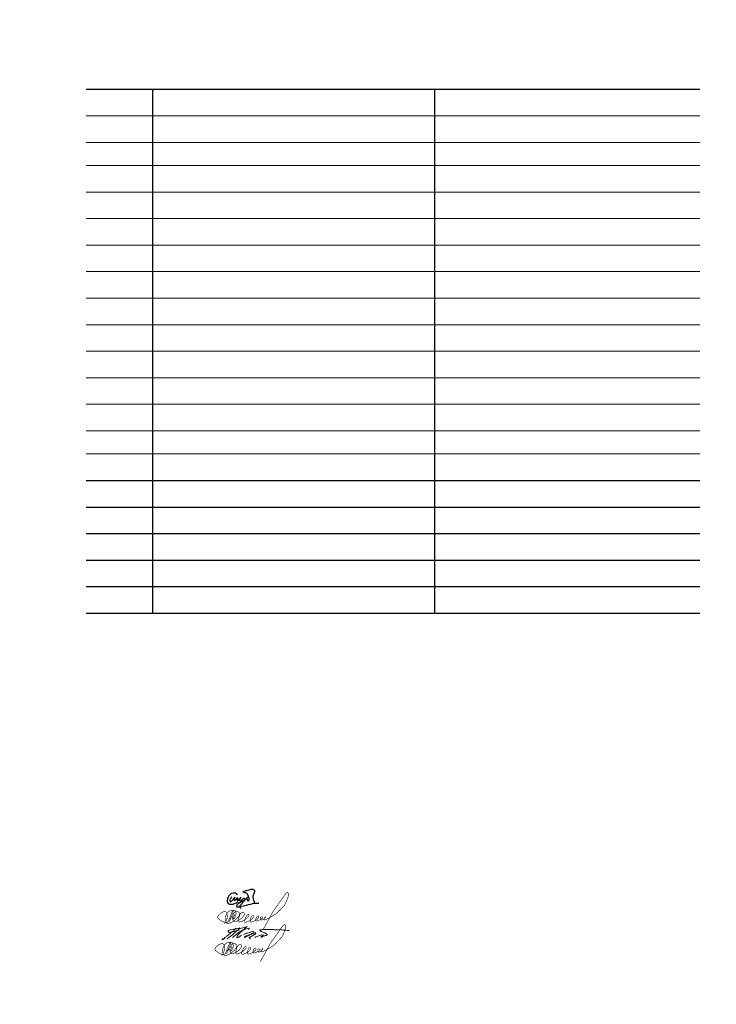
# Model space of a CAD drawing. Header units: millimetres. Extents: x 0 to 210, y 0 to 297.
import ezdxf

# ---------------------------------------------------------------- set-up
doc = ezdxf.new("R2010")
doc.units = ezdxf.units.MM
for name, pattern in [('K5LT32770', [0]), ('K5LT32771', [0]), ('K5LT32772', [0]), ('K5LT_THIN', [0])]:
    doc.linetypes.add(name, pattern=pattern)

# ---------------------------------------------------------------- blocks, each defined once
blk = doc.blocks.new('U8')
at = {"color": 7, "linetype": 'K5LT32770', "lineweight": 30}
for points, knots in [([(65.64802958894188, 32.93018809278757), (65.57389807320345, 33.08664052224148), (65.47774436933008, 33.21484546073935), (65.35956847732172, 33.31480290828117), (65.20066693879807, 33.44920758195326), (64.96830061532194, 33.52954430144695), (64.76341551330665, 33.56480253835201), (64.48327913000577, 33.61301060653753), (64.14840455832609, 33.55010055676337), (63.88841680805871, 33.43980272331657), (63.56780752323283, 33.30378666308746), (63.28510540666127, 33.00341556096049), (63.07111032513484, 32.7186499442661), (62.86763211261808, 32.44787924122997), (62.69330624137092, 32.11644261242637), (62.61918791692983, 31.78595901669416), (62.56410815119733, 31.54036578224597), (62.52996644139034, 31.26083070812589), (62.58072643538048, 31.01672938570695), (62.62609304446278, 30.79856448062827), (62.71279613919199, 30.52847333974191), (62.86918754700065, 30.39173031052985), (63.03875577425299, 30.2434659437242), (63.34839377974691, 30.22278592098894), (63.59034032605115, 30.19942290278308), (63.99933687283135, 30.15992908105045), (64.43515831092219, 30.29819433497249), (64.83072310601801, 30.43019179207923), (65.18131956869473, 30.5471836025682), (65.51785753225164, 30.70743977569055), (65.84033699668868, 30.91096031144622)], [0, 0, 0, 0, 1, 1, 1, 2, 2, 2, 3, 3, 3, 4, 4, 4, 5, 5, 5, 6, 6, 6, 7, 7, 7, 8, 8, 8, 9, 9, 9, 10, 10, 10, 10]), ([(63.90764754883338, 32.43980420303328), (63.82708218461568, 32.25896263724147), (63.73413360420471, 32.08588597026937), (63.6288018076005, 31.92057420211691), (63.54389885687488, 31.78732424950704), (63.39061274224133, 31.68197958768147), (63.34995606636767, 31.53595938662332), (63.32196530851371, 31.43542937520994), (63.29733624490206, 31.30046702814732), (63.34034069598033, 31.20903679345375), (63.36985584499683, 31.14628568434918), (63.43439410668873, 31.0738873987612), (63.49418662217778, 31.04557549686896), (63.59063317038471, 30.99990782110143), (63.74450772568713, 31.06518509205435), (63.84995532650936, 31.11288308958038), (64.00243464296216, 31.18185533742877), (64.10272356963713, 31.35382595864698), (64.22495477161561, 31.47826716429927), (64.49842871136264, 31.75668565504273), (65.08838588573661, 32.47783931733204), (65.00379977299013, 32.35326586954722), (64.9661659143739, 32.29784093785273), (64.7538908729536, 32.0957215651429), (64.6864925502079, 31.93980494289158), (64.63672406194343, 31.82467248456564), (64.55655841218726, 31.67019873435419), (64.59995421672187, 31.56480549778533), (64.62679818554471, 31.49961088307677), (64.69966051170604, 31.41642894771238), (64.76341551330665, 31.39172883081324), (64.85149544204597, 31.35760469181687), (64.98468827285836, 31.4346769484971), (65.08072273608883, 31.47826716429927), (65.35652500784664, 31.60345431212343), (65.62594352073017, 32.31813446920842), (65.66726032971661, 32.21865068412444), (65.69242929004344, 32.15804814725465), (65.57555433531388, 31.84195393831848), (65.57110662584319, 31.65134383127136), (65.56857521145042, 31.54285806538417), (65.53265342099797, 31.37009790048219), (65.59033736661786, 31.32442123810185), (65.64686600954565, 31.27965939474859), (65.81763051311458, 31.3242181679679), (65.90764458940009, 31.37249809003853), (65.97822970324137, 31.41035709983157), (66.03098917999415, 31.48644229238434), (66.09033662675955, 31.54557475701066), (66.33045072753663, 31.78481906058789), (66.74284061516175, 32.38282576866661), (66.7345664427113, 32.33403512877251), (66.72821365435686, 32.29657439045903), (66.3734614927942, 31.91876553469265), (66.3211055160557, 31.67057457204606), (66.29788685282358, 31.56050762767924), (66.24795328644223, 31.40963981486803), (66.30187477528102, 31.32442123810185), (66.33961981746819, 31.26476823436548), (66.4352179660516, 31.20482256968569), (66.50379755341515, 31.18980605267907), (66.62784105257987, 31.16264489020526), (66.76838475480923, 31.31923152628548), (66.88841236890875, 31.40134420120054), (67.04300258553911, 31.50710166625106), (67.16649518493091, 31.65605500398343), (67.31148866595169, 31.7763436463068), (67.39044022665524, 31.84184297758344), (67.46213003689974, 31.92059518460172), (67.55187292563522, 31.96865105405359), (67.5945684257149, 31.99151380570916), (67.65182910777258, 32.02953137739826), (67.68648811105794, 32.02634327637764), (67.75341183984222, 32.02018731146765), (67.76648870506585, 31.84565919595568), (67.77302644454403, 31.75711290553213), (67.78616224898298, 31.57920328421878), (67.62976796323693, 31.40524716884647), (67.54225755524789, 31.23788290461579), (67.41902300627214, 31.00219597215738), (67.26224628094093, 30.78315339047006), (67.10956588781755, 30.564806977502), (66.89264773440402, 30.25459490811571), (66.68506797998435, 29.92423762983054), (66.40764384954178, 29.67057753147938), (66.24338841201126, 29.52039214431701), (66.0799878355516, 29.30190097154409), (65.86918310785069, 29.26673197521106), (65.77878804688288, 29.2516511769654), (65.64732792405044, 29.22794475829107), (65.58072199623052, 29.27634734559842), (65.52414926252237, 29.31745880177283), (65.49297753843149, 29.42096013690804), (65.47495292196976, 29.49750086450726), (65.44575184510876, 29.62150193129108), (65.48415450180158, 29.76920458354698), (65.5230297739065, 29.89173105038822), (65.58780214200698, 30.09587957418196), (65.75059283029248, 30.28022507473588), (65.90764458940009, 30.43019179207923), (66.0456321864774, 30.56195438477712), (66.22297557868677, 30.65679268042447), (66.38841310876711, 30.75711438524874), (66.58912007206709, 30.87882355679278), (66.80378931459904, 30.97758454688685), (67.01341218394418, 31.08403697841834), (67.1220400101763, 31.13920126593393), (67.2284554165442, 31.2000861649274), (67.3403347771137, 31.24749827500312), (67.49204394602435, 31.31178941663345), (67.67558434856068, 31.31494500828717), (67.81148792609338, 31.40134420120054), (67.9214985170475, 31.47128221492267), (68.00349121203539, 31.58755952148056), (68.09994903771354, 31.68018994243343), (68.33216050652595, 31.90318736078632), (68.50947940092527, 32.21521963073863), (68.80187107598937, 32.34365049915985), (68.84241448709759, 32.36145889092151), (68.91697071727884, 32.39327661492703), (68.9268708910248, 32.39172735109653), (68.9410867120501, 32.38950273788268), (68.82279983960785, 32.31665578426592), (68.77302496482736, 32.27634290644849), (68.71660124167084, 32.23064509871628), (68.650818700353, 32.18847365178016), (68.60956366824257, 32.13211235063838), (68.54157475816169, 32.03922808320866), (68.51629493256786, 31.90190337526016), (68.5134099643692, 31.78595901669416), (68.51039464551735, 31.6647759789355), (68.54290271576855, 31.52916170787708), (68.59994829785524, 31.42057494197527), (68.63646798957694, 31.35105938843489), (68.68277674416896, 31.25811340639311), (68.74417885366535, 31.22826753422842), (68.82414316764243, 31.1893990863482), (68.98008911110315, 31.22946542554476), (69.05187070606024, 31.28595975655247), (69.13006957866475, 31.34750468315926), (69.157759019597, 31.49473295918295), (69.17687052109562, 31.60326697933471), (69.2056766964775, 31.76685695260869), (69.14301682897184, 31.94516619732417), (69.10956292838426, 32.11288160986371), (69.07981409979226, 32.26202227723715), (69.04686304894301, 32.41322133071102), (68.99417848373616, 32.55518864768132), (68.92924539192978, 32.73016165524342), (68.83089694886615, 32.89430621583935), (68.73456348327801, 33.05518790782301), (68.6574988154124, 33.18388974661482), (68.60195212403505, 33.34510778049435), (68.48456385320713, 33.43018735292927), (68.41844488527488, 33.47810843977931), (68.33197027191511, 33.50387457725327), (68.25379496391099, 33.53595642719), (68.1227014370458, 33.58975503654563), (67.985481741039, 33.62866451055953), (67.84994940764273, 33.67057161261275), (67.71622703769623, 33.7119190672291), (67.5776204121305, 33.73843050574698), (67.44610385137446, 33.78595605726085), (67.38124783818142, 33.80939278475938), (67.26139213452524, 33.83290107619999), (67.25379644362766, 33.86287902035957), (67.24478561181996, 33.89844210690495), (67.39309048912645, 33.94970140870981), (67.46533459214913, 33.98787883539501), (67.6149589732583, 34.0669479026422), (67.77821672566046, 34.11949743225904), (67.93648774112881, 34.18018624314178), (68.43404557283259, 34.37097413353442), (68.94278588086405, 34.55253216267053), (69.46533163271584, 34.65133939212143), (69.6936322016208, 34.69450833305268), (69.9358690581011, 34.79072621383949), (70.15763830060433, 34.74749309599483), (70.28227561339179, 34.7231954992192), (70.42064026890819, 34.67818867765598), (70.52302237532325, 34.60326254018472), (70.62088814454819, 34.53164158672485), (70.72855049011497, 34.42593867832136), (70.76340663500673, 34.31480142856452), (70.79558886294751, 34.21218984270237), (70.75760623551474, 34.08300773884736), (70.744175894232, 33.96864809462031), (70.71851726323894, 33.75016430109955), (70.67680774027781, 33.52518036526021), (70.59032996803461, 33.32441827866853), (70.53240387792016, 33.18994022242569), (70.4103895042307, 33.07882449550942), (70.3691764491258, 32.93980346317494), (70.33948522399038, 32.83964819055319), (70.34122831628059, 32.72848740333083), (70.3307149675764, 32.62249624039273), (70.31739772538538, 32.48823740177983), (70.29591246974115, 32.35240589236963), (70.30186885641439, 32.21865068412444), (70.30891626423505, 32.06039576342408), (70.34502307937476, 31.90056699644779), (70.38840718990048, 31.74749753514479), (70.4236728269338, 31.62307197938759), (70.47776925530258, 31.50376638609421), (70.52302237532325, 31.3821134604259), (70.56121223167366, 31.27944854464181), (70.60490855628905, 31.17859716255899), (70.6384068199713, 31.074421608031), (70.66789345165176, 30.98272174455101), (70.70274433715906, 30.89029219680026), (70.71532978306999, 30.79557586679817), (70.727462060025, 30.70427002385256), (70.727462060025, 30.6113214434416), (70.71532978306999, 30.51673012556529)], [0, 0, 0, 0, 1, 1, 1, 2, 2, 2, 3, 3, 3, 4, 4, 4, 5, 5, 5, 6, 6, 6, 7, 7, 7, 8, 8, 8, 9, 9, 9, 10, 10, 10, 11, 11, 11, 12, 12, 12, 13, 13, 13, 14, 14, 14, 15, 15, 15, 16, 16, 16, 17, 17, 17, 18, 18, 18, 19, 19, 19, 20, 20, 20, 21, 21, 21, 22, 22, 22, 23, 23, 23, 24, 24, 24, 25, 25, 25, 26, 26, 26, 27, 27, 27, 28, 28, 28, 29, 29, 29, 30, 30, 30, 31, 31, 31, 32, 32, 32, 33, 33, 33, 34, 34, 34, 35, 35, 35, 36, 36, 36, 37, 37, 37, 38, 38, 38, 39, 39, 39, 40, 40, 40, 41, 41, 41, 42, 42, 42, 43, 43, 43, 44, 44, 44, 45, 45, 45, 46, 46, 46, 47, 47, 47, 48, 48, 48, 49, 49, 49, 50, 50, 50, 51, 51, 51, 52, 52, 52, 53, 53, 53, 54, 54, 54, 55, 55, 55, 56, 56, 56, 57, 57, 57, 58, 58, 58, 59, 59, 59, 60, 60, 60, 61, 61, 61, 62, 62, 62, 63, 63, 63, 64, 64, 64, 65, 65, 65, 66, 66, 66, 67, 67, 67, 68, 68, 68, 69, 69, 69, 70, 70, 70, 71, 71, 71, 71]), ([(66.81148940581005, 28.85327104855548), (66.57155407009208, 29.02453704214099), (66.42732351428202, 29.17197272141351), (66.37879773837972, 29.29557808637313), (66.2545476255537, 29.61206927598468), (67.38218914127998, 29.6264211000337), (67.88841088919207, 29.77634660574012), (68.58147206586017, 29.98160753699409), (69.27595915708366, 30.19543275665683), (69.98456163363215, 30.3340380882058), (70.4199317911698, 30.41919814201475), (70.86007067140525, 30.53038100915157), (71.30186737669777, 30.53596086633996), (71.5478266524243, 30.53906731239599), (71.79462115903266, 30.52304169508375), (72.04225089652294, 30.48788401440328)], [0, 0, 0, 0, 1, 1, 1, 2, 2, 2, 3, 3, 3, 4, 4, 4, 5, 5, 5, 5])]:
    blk.add_open_spline(points, degree=3, knots=knots, dxfattribs=at)
blk = doc.blocks.new('U9')
at = {"color": 7, "linetype": 'K5LT_THIN', "const_width": 0.18}
for points in [[(64.04964859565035, 17.59320270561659), (63.66948516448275, 16.62952065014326), (63.59005243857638, 16.44735359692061), (63.53022868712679, 16.24286150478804), (63.52707965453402, 16.16421263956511), (63.53337771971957, 16.09499763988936), (63.58375437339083, 16.05724715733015), (63.69393808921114, 16.07297694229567), (63.79783208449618, 16.17679446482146), (63.9489537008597, 16.34668403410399), (64.02450592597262, 16.48510902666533), (64.06858451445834, 16.59522246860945), (64.33784134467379, 17.36682962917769), (64.37736661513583, 17.63769310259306), (64.36042482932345, 17.91420393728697), (64.28983290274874, 18.28264885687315), (64.21497829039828, 18.44721036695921), (64.08523542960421, 18.59182655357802), (63.90558130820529, 18.68159055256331), (63.60616333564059, 18.72148620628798), (63.32171781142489, 18.72148620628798), (63.0023418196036, 18.70153587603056), (62.69793016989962, 18.63172220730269), (62.51329071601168, 18.54694699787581), (62.24381787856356, 18.37240784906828), (61.94938523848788, 18.15797805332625), (61.80466969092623, 17.97845506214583), (61.61503655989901, 17.67924505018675), (61.46353299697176, 17.41015260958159), (61.31800324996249, 17.02235102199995), (61.21657712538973, 16.68743097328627), (61.17591340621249, 16.35032587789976), (61.19944412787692, 15.84086668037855), (61.24650557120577, 15.40194457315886), (61.36415059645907, 15.03356945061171), (61.48180420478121, 14.89248537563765), (61.67004139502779, 14.77491861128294), (61.85044319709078, 14.72788893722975), (62.00730617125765, 14.72788893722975), (62.25830013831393, 14.76708119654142), (62.54066021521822, 14.82978575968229), (62.7681151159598, 14.90032284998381), (62.9485088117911, 14.99437719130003), (63.20734627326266, 15.11194395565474), (63.53153307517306, 15.30410861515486), (63.63814408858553, 15.38591545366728), (63.74475510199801, 15.48103743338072), (63.9484551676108, 15.64844756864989), (64.58194739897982, 16.17595630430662), (64.81557591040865, 16.40942352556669), (65.05259449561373, 16.68349480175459), (65.25471575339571, 16.97449814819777), (65.32985265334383, 17.16221284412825), (65.37279279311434, 17.41428833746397), (65.39426310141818, 17.66100090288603), (65.36742527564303, 17.82190060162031), (65.32448513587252, 17.9828003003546), (65.19031364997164, 18.11688506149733), (65.04539902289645, 18.20806091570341), (64.84144957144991, 18.25632780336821), (64.70190246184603, 18.28314774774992), (64.433551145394, 18.28314774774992), (64.30473883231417, 18.28314774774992), (64.2627874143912, 18.27904694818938), (64.20676906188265, 18.26993733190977), (64.16508371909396, 18.25301020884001), (64.11688382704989, 18.22958272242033), (64.08561761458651, 18.20094185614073), (64.00224669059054, 18.12022757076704), (63.92929489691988, 18.03300785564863), (63.81607825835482, 17.89425855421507), (63.70857818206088, 17.73444145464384), (63.61944086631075, 17.56151866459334), (63.54078085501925, 17.38859587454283), (63.43143637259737, 17.07648479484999), (63.35551817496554, 16.84228425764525), (63.32909615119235, 16.59458887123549), (63.34774954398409, 16.14724063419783), (63.40157420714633, 15.92930864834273), (63.47555644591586, 15.66593837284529), (63.55415804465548, 15.51807951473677), (63.6251822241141, 15.41890155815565), (63.6889611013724, 15.33239531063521), (63.74363334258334, 15.2891471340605), (63.81694252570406, 15.25120210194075), (63.85851175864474, 15.23841571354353), (63.93843467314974, 15.22121423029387), (64.01136143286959, 15.21963279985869), (64.12234289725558, 15.21963279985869), (64.23173720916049, 15.25131684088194), (64.40931422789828, 15.30359977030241), (64.98619825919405, 15.6012831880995), (65.8079362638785, 16.11432933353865), (66.09812314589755, 16.35250597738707), (66.30000336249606, 16.55226867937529), (66.54345305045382, 16.82916861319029), (66.76390369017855, 17.14530568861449), (66.87998659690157, 17.36162626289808), (66.90271980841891, 17.41183387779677), (66.91682822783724, 17.48230105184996), (66.91357119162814, 17.56036126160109), (66.9038081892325, 17.63191103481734), (66.87731130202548, 17.71965455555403), (66.83360655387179, 17.81383364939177), (66.7871683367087, 17.86979335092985), (66.69507296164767, 17.94673108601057), (66.63525755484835, 17.98336404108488), (66.55228526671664, 18.01228928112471), (66.47703201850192, 18.01807134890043), (66.38827664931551, 18.01614564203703), (66.26864583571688, 18.01035856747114), (66.17989046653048, 17.98336404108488), (66.09691817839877, 17.94673108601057), (66.02552850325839, 17.9100931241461), (65.89076716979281, 17.80692415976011), (65.76365001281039, 17.68966173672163), (65.68360240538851, 17.58271622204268), (65.62579758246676, 17.47680335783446), (65.51342876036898, 17.2262843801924), (65.4318273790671, 16.98167210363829), (65.28495986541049, 16.56854223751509), (65.22125585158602, 16.29830234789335), (65.17799170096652, 16.03409897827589), (65.16837842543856, 15.69784193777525), (65.17726047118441, 15.54517882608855), (65.20330889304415, 15.41974967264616), (65.23295481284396, 15.32876842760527), (65.25645215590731, 15.28179358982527), (65.30346376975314, 15.22894691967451), (65.3401890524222, 15.20105939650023), (65.39600784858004, 15.18637728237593), (65.47680313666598, 15.18344383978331), (65.57006175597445, 15.19768696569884), (66.12339027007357, 15.36620455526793), (66.72678787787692, 15.63741230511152), (67.5138278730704, 16.15792667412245), (67.75205118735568, 16.38482361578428), (67.97539336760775, 16.62660222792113), (68.19400770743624, 16.91875302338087), (68.26307923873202, 17.10282581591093), (68.26307923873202, 17.23102372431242), (68.26233155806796, 17.28983205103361), (68.25195367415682, 17.33530520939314), (68.23997242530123, 17.36243450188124), (68.21762163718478, 17.39036196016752), (68.18249161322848, 17.42386692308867), (68.14017469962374, 17.4493997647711), (68.10504491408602, 17.46456080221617), (68.06886799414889, 17.46653139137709), (67.99893243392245, 17.4620214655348), (67.9290049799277, 17.43384456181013), (67.86224348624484, 17.39465730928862), (67.80010969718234, 17.33574425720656), (67.73159487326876, 17.24976676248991), (67.62256605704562, 17.09685420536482), (67.49921281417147, 16.91423809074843), (67.38042934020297, 16.72705226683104), (67.26620729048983, 16.49877345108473), (67.14175732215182, 16.22410350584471), (67.02672107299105, 15.97693699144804), (66.97494871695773, 15.81024527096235), (66.93468387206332, 15.57457798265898), (66.93468387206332, 15.38489275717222), (66.95194132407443, 15.21245389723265), (66.98361475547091, 15.17887907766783), (67.03732330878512, 15.12322365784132), (67.07710607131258, 15.10136264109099), (67.14274604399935, 15.08148216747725), (67.22031743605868, 15.07751106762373), (67.33170611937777, 15.08943432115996), (67.44110877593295, 15.12322365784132), (67.93148119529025, 15.28267663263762), (68.26376063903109, 15.44269829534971), (68.75675017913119, 15.74159895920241), (69.08560664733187, 15.9768621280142), (69.25904567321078, 16.13532232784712), (69.41762025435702, 16.32844984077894), (69.56637365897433, 16.5470902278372), (69.64321405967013, 16.68838387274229), (69.66165978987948, 16.81738996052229), (69.66783316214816, 16.90837126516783), (69.66480047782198, 16.96436088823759), (69.64057190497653, 17.02035051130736), (69.59665949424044, 17.07331686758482), (69.52548582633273, 17.11720358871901), (69.47854073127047, 17.12628328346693), (69.38767511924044, 17.13082313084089), (69.33467300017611, 17.12930649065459), (69.26047475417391, 17.10358410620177), (69.20596034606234, 17.07180529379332), (69.16507251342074, 17.04002642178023), (69.11446316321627, 16.96698998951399), (69.048856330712, 16.86866014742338), (68.97779066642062, 16.73208099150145), (68.86845452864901, 16.49717205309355), (68.80831487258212, 16.33328401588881), (68.74271662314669, 16.09291231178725), (68.70991308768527, 15.83068948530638), (68.6825769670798, 15.59578048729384), (68.68710525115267, 15.46296292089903), (68.70057399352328, 15.39029562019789), (68.71673472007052, 15.32570027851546), (68.7355874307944, 15.27725374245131), (68.75444037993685, 15.22611826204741), (68.79753000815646, 15.1776717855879), (68.916039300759, 15.14806305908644), (69.09379894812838, 15.17497777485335), (69.51492531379, 15.28372430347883), (69.8167196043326, 15.4057111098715), (70.35714442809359, 15.70982509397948), (70.66452248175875, 15.94446467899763), (70.91214306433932, 16.1663079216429), (71.13578422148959, 16.37504052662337), (71.20709092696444, 16.51459300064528), (71.22492177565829, 16.72243761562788), (71.21092135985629, 16.82064270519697), (71.18749864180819, 16.87183802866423), (71.13187081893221, 16.92011492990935), (71.02354819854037, 16.94059407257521), (70.93279059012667, 16.94644599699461), (70.85520227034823, 16.94351756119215), (70.79079206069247, 16.91572480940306), (70.74248440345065, 16.88647031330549), (70.68093235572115, 16.81191223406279), (70.6035187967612, 16.68667268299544), (70.49297769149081, 16.47797005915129), (70.40015943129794, 16.2484190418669), (70.35375435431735, 16.07915311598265), (70.30318672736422, 15.91609823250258), (70.28121812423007, 15.77730899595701), (70.28007967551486, 15.71840589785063), (70.29255135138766, 15.65044307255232), (70.32202298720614, 15.6062670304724), (70.39903767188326, 15.51920699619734), (70.47888596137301, 15.45536994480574), (70.56101067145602, 15.4371357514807), (70.73211486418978, 15.46904927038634), (70.99219043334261, 15.56707977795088), (71.43235237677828, 15.75222515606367), (71.76840407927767, 15.90721809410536), (72.0355256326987, 16.07655888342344), (72.25094111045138, 16.23442041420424), (72.41067893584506, 16.37954544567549), (72.45636947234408, 16.47339528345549), (72.45636947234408, 16.53934257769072), (72.42337496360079, 16.60528993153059), (72.38021857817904, 16.65094768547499), (72.30915291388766, 16.68645315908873), (72.22285707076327, 16.7168900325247), (72.11116941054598, 16.72957664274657), (72.03756125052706, 16.72196363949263), (71.97918326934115, 16.7168900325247), (71.90557510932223, 16.6788452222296), (71.8268903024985, 16.56977945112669), (71.79897244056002, 16.49115049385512), (71.7786656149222, 16.37447678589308), (71.7786656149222, 16.27301895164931), (71.79897244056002, 16.12590342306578), (71.81420261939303, 15.99400877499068), (71.83704359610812, 15.9052325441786), (71.85735042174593, 15.8443588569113), (71.88781077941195, 15.80631404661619), (71.92334778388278, 15.78095083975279), (71.9868024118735, 15.77080356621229), (72.13147647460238, 15.76826923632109), (72.28123529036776, 15.79109811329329), (72.44113929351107, 15.87226140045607), (72.5832789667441, 15.9610375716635), (72.76203568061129, 16.08360313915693), (72.92152412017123, 16.22336518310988), (73.06874067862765, 16.36312222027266), (73.26257784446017, 16.60340916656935), (73.29447562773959, 16.66225236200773), (73.30673964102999, 16.72845410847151), (73.28466279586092, 16.75542372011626), (73.22822911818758, 16.75297420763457), (73.17915709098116, 16.71864610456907), (73.1129022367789, 16.6230202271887), (72.99758346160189, 16.45138954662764), (72.88471586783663, 16.24297624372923), (72.83564384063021, 16.14735537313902), (72.81846935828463, 16.00023978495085), (72.83319265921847, 15.92913400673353), (72.85964806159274, 15.87747472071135), (72.88347799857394, 15.84057735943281), (72.9210339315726, 15.81381725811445), (72.958191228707, 15.80064177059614), (73.02650673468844, 15.7994444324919), (73.09602696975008, 15.82100116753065), (73.38218386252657, 15.9310247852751), (73.90121347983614, 16.16099983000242), (74.55083329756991, 16.54327380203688), (75.72356231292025, 17.19323837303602), (76.3406694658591, 17.57370137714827), (76.75010521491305, 17.90846675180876), (77.34565932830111, 18.49120187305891), (78.04459221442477, 19.23560994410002), (78.89363296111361, 20.10900413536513), (79.26820452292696, 20.7079030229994), (79.74266536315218, 21.83083349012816), (79.94898254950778, 22.31609189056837), (80.07851774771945, 22.79932975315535), (80.15623052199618, 23.19627588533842), (80.18298513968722, 23.51028775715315), (80.18298513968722, 23.65058356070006), (80.14469773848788, 23.82063775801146), (80.05961520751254, 23.95242768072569), (79.92772848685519, 24.01194935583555), (79.7873337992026, 24.01619988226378), (79.69374282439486, 24.00344341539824), (79.60014350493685, 23.96518408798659), (79.48101933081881, 23.87165355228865), (79.39593679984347, 23.78237348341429), (79.23427112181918, 23.5613034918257), (76.50769431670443, 19.70571225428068), (75.99516232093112, 18.9841031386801), (75.53789241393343, 18.30819665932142), (72.5458307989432, 12.86337410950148)], [(63.66411764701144, 18.55496906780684), (63.48278505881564, 18.53798210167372), (63.40911038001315, 18.50400316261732), (63.2731109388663, 18.37942218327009), (63.13711149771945, 18.12460279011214), (62.7404382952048, 17.10531025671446), (62.24362666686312, 15.78164928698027), (62.04151375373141, 15.34961175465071), (61.9086385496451, 15.19469862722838), (61.60136015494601, 15.0314841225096), (61.45903785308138, 14.99860775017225), (61.24865753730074, 14.99616318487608), (60.98934633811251, 15.05483680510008), (60.73737199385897, 15.13306164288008), (60.44626267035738, 15.24307029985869), (60.21462829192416, 15.35767864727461), (59.98999841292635, 15.46473395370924), (59.78956372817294, 15.61323141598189), (59.58566434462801, 15.7824475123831), (59.3714037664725, 15.95512085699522), (59.13986070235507, 16.12433689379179), (58.98991901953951, 16.27780323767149), (58.9159537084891, 16.39519542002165), (58.87244017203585, 16.54736965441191), (58.87679393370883, 16.70824437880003), (58.94206006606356, 16.8952057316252), (59.06388456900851, 17.0995531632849), (59.40488011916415, 17.50432675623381), (59.7240067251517, 17.80402063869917), (60.07774813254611, 18.02687161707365), (60.51606543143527, 18.21898144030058), (60.80202300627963, 18.30396115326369), (60.97979934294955, 18.3274635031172), (61.07287533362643, 18.32347744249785), (61.16993935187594, 18.30487411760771), (61.30821545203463, 18.24110191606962), (61.41608936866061, 18.16704272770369), (61.52571637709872, 18.03482877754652), (61.63156302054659, 17.80061327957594), (61.6882708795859, 17.42284917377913), (61.72228748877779, 17.13197052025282), (61.73509128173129, 16.74484741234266), (61.72173078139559, 16.53453337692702), (61.66159946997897, 16.27080392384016), (61.57502944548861, 15.94614594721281), (61.492140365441, 15.72044133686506), (61.34081943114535, 15.35911047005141), (61.20943958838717, 15.12607228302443), (60.88755447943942, 14.67969184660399)], [(63.66096861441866, 18.54985552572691), (62.33578856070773, 15.13290202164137)], [(62.16632945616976, 16.04075908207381), (63.07512743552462, 16.47896283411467)]]:
    blk.add_lwpolyline(points, dxfattribs=at)
blk = doc.blocks.new('U10')
at = {"color": 7, "linetype": 'K5LT_THIN', "lineweight": 18}
blk.add_arc((43.27571638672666, 46.08685816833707), 32.6329467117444, 306.17976253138, 315.0279867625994, dxfattribs=at)
for points, knots in [([(61.11922055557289, 19.81577042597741), (61.10386585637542, 19.78222842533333), (61.06954790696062, 19.70726162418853), (61.01773687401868, 19.57224515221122), (61.19544878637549, 19.43143747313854), (61.53351129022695, 19.73846738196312), (61.87561359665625, 20.17808190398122), (62.53405938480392, 20.60864180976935), (63.19023857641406, 21.19206302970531), (63.92029909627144, 21.75737657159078), (64.65246162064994, 22.37156868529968), (65.07123060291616, 22.79341511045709), (65.26494071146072, 22.9885487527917)], [0, 0, 0, 0, 0.1136526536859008, 0.2540151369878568, 0.3767067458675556, 0.6606791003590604, 1.362779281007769, 2.210229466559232, 2.93150383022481, 4.01501653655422, 4.972839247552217, 5.797245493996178, 5.797245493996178, 5.797245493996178, 5.797245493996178]), ([(66.12054212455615, 22.38479224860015), (65.59059010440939, 22.24182860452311), (64.68968976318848, 21.99879529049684), (63.69185245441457, 21.69097878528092), (63.0372481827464, 21.69406451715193), (62.80653221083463, 22.00236834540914), (62.95022510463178, 22.33503174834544), (63.35058029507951, 22.36671138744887), (63.83141759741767, 22.51399524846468), (64.66423108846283, 22.63306194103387), (65.82186553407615, 22.94826541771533), (66.93906938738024, 22.8302436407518), (67.88245169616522, 23.46451623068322), (68.15050655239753, 23.11486214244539), (68.01207356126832, 23.05934639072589), (67.90540874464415, 23.01657062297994)], [0, 0, 0, 0, 1.640413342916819, 2.788646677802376, 3.181002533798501, 3.475016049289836, 3.785470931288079, 4.050236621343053, 4.60441585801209, 5.320543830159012, 6.566646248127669, 8.105836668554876, 8.942503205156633, 9.01600083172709, 9.26277644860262, 9.26277644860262, 9.26277644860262, 9.26277644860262]), ([(64.11379589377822, 20.14011043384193), (64.5246211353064, 20.48121800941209), (65.26529884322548, 21.09620158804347), (66.34640183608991, 21.86929155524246), (67.30768418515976, 22.49157594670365), (68.25949113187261, 22.67646785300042), (68.81882633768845, 22.88037703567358), (69.10799933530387, 22.92853956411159), (69.15855857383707, 22.90243314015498), (69.17127699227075, 22.82210748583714), (69.06346559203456, 22.75098197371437), (68.99424035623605, 22.6664706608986), (68.94113781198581, 22.60713050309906), (68.92924073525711, 22.59383595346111)], [0, 0, 0, 0, 1.600080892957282, 2.884789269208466, 3.99916787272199, 4.989608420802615, 5.748813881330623, 5.808954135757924, 5.844678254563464, 5.908099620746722, 6.008556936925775, 6.193432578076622, 6.246810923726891, 6.246810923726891, 6.246810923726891, 6.246810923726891]), ([(66.66407907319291, 21.78869819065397), (66.4389057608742, 21.56321254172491), (66.05794064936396, 21.18171899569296), (65.61594647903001, 20.70404633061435), (65.24760125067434, 19.64783828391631), (66.1659147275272, 20.3089418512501), (66.87376033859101, 20.81852737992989)], [0, 0, 0, 0, 0.943721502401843, 1.596658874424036, 2.060412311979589, 3.620108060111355, 3.620108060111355, 3.620108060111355, 3.620108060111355]), ([(68.55109203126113, 23.49756201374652), (68.25899268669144, 23.21224578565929), (67.67261716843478, 22.63948705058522), (67.05987665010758, 22.09502426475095), (66.75236903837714, 21.8217822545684)], [0, 0, 0, 0, 1.224779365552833, 2.458686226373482, 2.458686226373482, 2.458686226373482, 2.458686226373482]), ([(67.48065762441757, 21.09412648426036), (67.79215837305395, 21.20423383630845), (68.30234519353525, 21.38457150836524), (69.01542568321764, 21.59307655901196), (69.57772533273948, 21.72639265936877), (70.04118509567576, 21.88241428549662), (70.38200215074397, 21.96322784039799), (70.66920285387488, 21.80596128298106), (70.45700615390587, 21.47784029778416), (69.9266116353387, 21.23918006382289), (69.01890654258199, 20.72256358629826), (68.43983687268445, 20.57075089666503), (67.62773757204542, 20.06532659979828), (68.10149018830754, 20.64518364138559), (68.76854460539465, 20.68500086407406), (69.82348157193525, 21.26656729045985), (70.49614235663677, 21.51850972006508), (71.32295397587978, 21.59349496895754), (71.05887010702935, 21.11387511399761), (70.62061839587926, 21.0573831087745), (70.23135873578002, 20.59238921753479), (69.6825564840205, 20.45565704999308), (69.36232924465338, 20.25479223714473), (69.1254211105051, 20.05943762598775), (69.3462938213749, 19.79663825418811), (69.55860401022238, 19.87191424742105), (69.70975718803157, 19.92550661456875)], [0, 0, 0, 0, 0.9909634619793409, 1.623034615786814, 2.227872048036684, 2.723592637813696, 3.088374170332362, 3.278162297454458, 3.505493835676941, 3.998109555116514, 5.147712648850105, 6.302848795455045, 6.63349506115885, 6.869523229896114, 7.817375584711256, 8.90398493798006, 10.18180615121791, 10.43655857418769, 10.7724889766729, 11.22154742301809, 11.80402726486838, 12.45601227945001, 12.8325512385, 13.02892191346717, 13.20328184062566, 13.63422273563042, 13.63422273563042, 13.63422273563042, 13.63422273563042]), ([(70.93030230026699, 20.20168662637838), (71.12728244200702, 20.28651170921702), (71.52440462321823, 20.45752347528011), (72.08135102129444, 20.65457223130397), (72.6867855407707, 20.84705640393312), (73.04044240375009, 20.9005492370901), (73.42003317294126, 20.99475744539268), (73.44071260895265, 20.82164878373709), (73.23897460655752, 20.71242800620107), (73.17106780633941, 20.43062837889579), (73.02017115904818, 20.28165473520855), (72.71356556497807, 20.17520339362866), (72.86420131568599, 20.4014414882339), (73.06617495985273, 20.45303508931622), (73.35854046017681, 20.58829572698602), (73.74013015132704, 20.61720202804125), (74.08810247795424, 20.74893016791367), (74.3460791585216, 20.81473335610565), (74.58786045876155, 20.8317493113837), (74.53644033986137, 21.08342973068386), (74.36766717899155, 21.26517997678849), (74.02104978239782, 21.41034747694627), (73.66440903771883, 21.64128292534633), (73.26318359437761, 21.7861501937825), (72.95088994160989, 21.9637119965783), (72.67323220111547, 22.08055416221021), (72.50464219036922, 22.2135870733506), (72.37640941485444, 22.33952521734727), (72.47398016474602, 22.53272886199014), (72.79603622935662, 22.48766456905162), (73.25049800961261, 22.54310277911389), (74.47227159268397, 22.49957633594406), (75.87000921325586, 22.56763665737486), (77.34889225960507, 22.48021741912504), (78.30580414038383, 22.54449935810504), (79.11736929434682, 22.44410983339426), (79.86531197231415, 22.33067732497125), (80.46247099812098, 22.33348772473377), (80.93687331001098, 22.26501116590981), (81.16696165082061, 22.2485195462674), (81.27722300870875, 22.24061654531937)], [0, 0, 0, 0, 0.6416303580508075, 1.293560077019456, 1.794076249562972, 2.471832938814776, 2.611862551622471, 2.671967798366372, 2.913963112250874, 3.197799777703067, 3.472127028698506, 3.653660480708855, 3.783752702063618, 4.02206151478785, 4.33701123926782, 4.714930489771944, 5.169514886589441, 5.417603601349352, 5.569150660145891, 5.768386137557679, 5.982635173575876, 6.339041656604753, 6.859113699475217, 7.263982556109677, 7.608077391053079, 7.940186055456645, 8.151130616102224, 8.270541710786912, 8.42941520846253, 8.641048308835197, 9.14718134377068, 9.852257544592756, 12.26392269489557, 13.36561065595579, 14.28805013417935, 15.1318853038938, 15.81143494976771, 16.55596823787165, 16.9162960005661, 17.24785928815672, 17.24785928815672, 17.24785928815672, 17.24785928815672])]:
    blk.add_open_spline(points, degree=3, knots=knots, dxfattribs=at)
blk = doc.blocks.new('U11')
at = {"color": 7, "linetype": 'K5LT_THIN', "const_width": 0.18}
for points in [[(64.88700103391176, 27.25592024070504), (64.50683760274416, 26.29223818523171), (64.42740487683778, 26.11007113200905), (64.3675811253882, 25.90557903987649), (64.36443209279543, 25.82693017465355), (64.37073015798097, 25.7577151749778), (64.42110681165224, 25.7199646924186), (64.53129052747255, 25.73569447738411), (64.63518452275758, 25.8395119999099), (64.78630613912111, 26.00940156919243), (64.86185836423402, 26.14782656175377), (64.90593695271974, 26.2579400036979), (65.1751937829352, 27.02954716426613), (65.21471905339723, 27.30041063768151), (65.19777726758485, 27.57692147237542), (65.12718534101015, 27.9453663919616), (65.05233072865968, 28.10992790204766), (64.92258786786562, 28.25454408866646), (64.74293374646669, 28.34430808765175), (64.44351577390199, 28.38420374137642), (64.1590702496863, 28.38420374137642), (63.83969425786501, 28.36425341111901), (63.53528260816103, 28.29443974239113), (63.35064315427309, 28.20966453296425), (63.08117031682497, 28.03512538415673), (62.78673767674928, 27.82069558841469), (62.64202212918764, 27.64117259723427), (62.45238899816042, 27.3419625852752), (62.30088543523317, 27.07287014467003), (62.15535568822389, 26.6850685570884), (62.05392956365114, 26.35014850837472), (62.01326584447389, 26.01304341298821), (62.03679656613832, 25.503584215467), (62.08385800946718, 25.0646621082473), (62.20150303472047, 24.69628698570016), (62.31915664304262, 24.55520291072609), (62.5073938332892, 24.43763614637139), (62.68779563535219, 24.3906064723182), (62.84465860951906, 24.3906064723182), (63.09565257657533, 24.42979873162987), (63.37801265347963, 24.49250329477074), (63.60546755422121, 24.56304038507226), (63.78586125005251, 24.65709472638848), (64.04469871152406, 24.77466149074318), (64.36888551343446, 24.96682615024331), (64.47549652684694, 25.04863298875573), (64.58210754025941, 25.14375496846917), (64.78580760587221, 25.31116510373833), (65.41929983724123, 25.83867383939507), (65.65292834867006, 26.07214106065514), (65.88994693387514, 26.34621233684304), (66.09206819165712, 26.63721568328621), (66.16720509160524, 26.8249303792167), (66.21014523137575, 27.07700587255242), (66.23161553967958, 27.32371843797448), (66.20477771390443, 27.48461813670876), (66.16183757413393, 27.64551783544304), (66.02766608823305, 27.77960259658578), (65.88275146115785, 27.87077845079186), (65.67880200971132, 27.91904533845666), (65.53925490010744, 27.94586528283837), (65.27090358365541, 27.94586528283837), (65.14209127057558, 27.94586528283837), (65.1001398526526, 27.94176448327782), (65.04412150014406, 27.93265486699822), (65.00243615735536, 27.91572774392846), (64.9542362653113, 27.89230025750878), (64.92297005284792, 27.86365939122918), (64.83959912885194, 27.78294510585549), (64.76664733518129, 27.69572539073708), (64.65343069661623, 27.55697608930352), (64.54593062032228, 27.39715898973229), (64.45679330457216, 27.22423619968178), (64.37813329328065, 27.05131340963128), (64.26878881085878, 26.73920232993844), (64.19287061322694, 26.50500179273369), (64.16644858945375, 26.25730640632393), (64.1851019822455, 25.80995816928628), (64.23892664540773, 25.59202618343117), (64.31290888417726, 25.32865590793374), (64.39151048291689, 25.18079704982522), (64.4625346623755, 25.0816190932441), (64.5263135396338, 24.99511284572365), (64.58098578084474, 24.95186466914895), (64.65429496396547, 24.9139196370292), (64.69586419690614, 24.90113324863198), (64.77578711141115, 24.88393176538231), (64.848713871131, 24.88235033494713), (64.95969533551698, 24.88235033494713), (65.06908964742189, 24.91403437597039), (65.24666666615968, 24.96631730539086), (65.82355069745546, 25.26400072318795), (66.64528870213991, 25.7770468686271), (66.93547558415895, 26.01522351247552), (67.13735580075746, 26.21498621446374), (67.38080548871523, 26.49188614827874), (67.60125612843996, 26.80802322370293), (67.71733903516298, 27.02434379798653), (67.74007224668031, 27.07455141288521), (67.75418066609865, 27.14501858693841), (67.75092362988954, 27.22307879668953), (67.74116062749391, 27.29462856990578), (67.71466374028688, 27.38237209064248), (67.6709589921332, 27.47655118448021), (67.62452077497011, 27.5325108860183), (67.53242539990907, 27.60944862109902), (67.47260999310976, 27.64608157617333), (67.38963770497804, 27.67500681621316), (67.31438445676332, 27.68078888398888), (67.22562908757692, 27.67886317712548), (67.10599827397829, 27.67307610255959), (67.01724290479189, 27.64608157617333), (66.93427061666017, 27.60944862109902), (66.86288094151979, 27.57281065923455), (66.72811960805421, 27.46964169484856), (66.60100245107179, 27.35237927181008), (66.52095484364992, 27.24543375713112), (66.46315002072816, 27.1395208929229), (66.35078119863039, 26.88900191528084), (66.2691798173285, 26.64438963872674), (66.12231230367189, 26.23125977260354), (66.05860828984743, 25.9610198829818), (66.01534413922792, 25.69681651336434), (66.00573086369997, 25.3605594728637), (66.01461290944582, 25.20789636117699), (66.04066133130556, 25.08246720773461), (66.07030725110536, 24.99148596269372), (66.09380459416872, 24.94451112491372), (66.14081620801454, 24.89166445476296), (66.17754149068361, 24.86377693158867), (66.23336028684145, 24.84909481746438), (66.31415557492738, 24.84616137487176), (66.40741419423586, 24.86040450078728), (66.96074270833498, 25.02892209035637), (67.56414031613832, 25.30012984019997), (68.3511803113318, 25.8206442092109), (68.58940362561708, 26.04754115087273), (68.81274580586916, 26.28931976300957), (69.03136014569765, 26.58147055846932), (69.10043167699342, 26.76554335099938), (69.10043167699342, 26.89374125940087), (69.09968399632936, 26.95254958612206), (69.08930611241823, 26.99802274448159), (69.07732486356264, 27.02515203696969), (69.05497407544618, 27.05307949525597), (69.01984405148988, 27.08658445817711), (68.97752713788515, 27.11211729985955), (68.94239735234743, 27.12727833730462), (68.9062204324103, 27.12924892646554), (68.83628487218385, 27.12473900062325), (68.7663574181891, 27.09656209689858), (68.69959592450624, 27.05737484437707), (68.63746213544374, 26.998461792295), (68.56894731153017, 26.91248429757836), (68.45991849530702, 26.75957174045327), (68.33656525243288, 26.57695562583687), (68.21778177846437, 26.38976980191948), (68.10355972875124, 26.16149098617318), (67.97910976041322, 25.88682104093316), (67.86407351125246, 25.63965452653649), (67.81230115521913, 25.4729628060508), (67.77203631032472, 25.23729551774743), (67.77203631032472, 25.04761029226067), (67.78929376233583, 24.8751714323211), (67.82096719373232, 24.84159661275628), (67.87467574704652, 24.78594119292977), (67.91445850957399, 24.76408017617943), (67.98009848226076, 24.74419970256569), (68.05766987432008, 24.74022860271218), (68.16905855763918, 24.7521518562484), (68.27846121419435, 24.78594119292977), (68.76883363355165, 24.94539416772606), (69.1011130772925, 25.10541583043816), (69.5941026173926, 25.40431649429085), (69.92295908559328, 25.63957966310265), (70.09639811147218, 25.79803986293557), (70.25497269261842, 25.99116737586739), (70.40372609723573, 26.20980776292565), (70.48056649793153, 26.35110140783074), (70.49901222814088, 26.48010749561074), (70.50518560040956, 26.57108880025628), (70.50215291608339, 26.62707842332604), (70.47792434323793, 26.6830680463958), (70.43401193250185, 26.73603440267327), (70.36283826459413, 26.77992112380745), (70.31589316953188, 26.78900081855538), (70.22502755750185, 26.79354066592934), (70.17202543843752, 26.79202402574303), (70.09782719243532, 26.76630164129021), (70.04331278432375, 26.73452282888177), (70.00242495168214, 26.70274395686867), (69.95181560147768, 26.62970752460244), (69.8862087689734, 26.53137768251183), (69.81514310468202, 26.3947985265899), (69.70580696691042, 26.159889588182), (69.64566731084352, 25.99600155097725), (69.5800690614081, 25.75562984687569), (69.54726552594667, 25.49340702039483), (69.5199294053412, 25.25849802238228), (69.52445768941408, 25.12568045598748), (69.53792643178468, 25.05301315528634), (69.55408715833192, 24.9884178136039), (69.5729398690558, 24.93997127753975), (69.59179281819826, 24.88883579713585), (69.63488244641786, 24.84038932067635), (69.7533917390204, 24.81078059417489), (69.93115138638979, 24.83769530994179), (70.3522777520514, 24.94644183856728), (70.65407204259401, 25.06842864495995), (71.194496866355, 25.37254262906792), (71.50187492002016, 25.60718221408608), (71.74949550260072, 25.82902545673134), (71.97313665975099, 26.03775806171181), (72.04444336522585, 26.17731053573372), (72.0622742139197, 26.38515515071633), (72.04827379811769, 26.48336024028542), (72.0248510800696, 26.53455556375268), (71.96922325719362, 26.58283246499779), (71.86090063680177, 26.60331160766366), (71.77014302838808, 26.60916353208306), (71.69255470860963, 26.6062350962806), (71.62814449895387, 26.57844234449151), (71.57983684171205, 26.54918784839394), (71.51828479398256, 26.47462976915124), (71.4408712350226, 26.34939021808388), (71.33033012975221, 26.14068759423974), (71.23751186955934, 25.91113657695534), (71.19110679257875, 25.7418706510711), (71.14053916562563, 25.57881576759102), (71.11857056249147, 25.44002653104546), (71.11743211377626, 25.38112343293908), (71.12990378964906, 25.31316060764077), (71.15937542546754, 25.26898456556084), (71.23639011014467, 25.18192453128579), (71.31623839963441, 25.11808747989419), (71.39836310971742, 25.09985328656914), (71.56946730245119, 25.13176680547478), (71.82954287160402, 25.22979731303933), (72.26970481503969, 25.41494269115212), (72.60575651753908, 25.56993562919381), (72.8728780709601, 25.73927641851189), (73.08829354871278, 25.89713794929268), (73.24803137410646, 26.04226298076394), (73.29372191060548, 26.13611281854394), (73.29372191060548, 26.20206011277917), (73.2607274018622, 26.26800746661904), (73.21757101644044, 26.31366522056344), (73.14650535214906, 26.34917069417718), (73.06020950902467, 26.37960756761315), (72.94852184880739, 26.39229417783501), (72.87491368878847, 26.38468117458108), (72.81653570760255, 26.37960756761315), (72.74292754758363, 26.34156275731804), (72.6642427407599, 26.23249698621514), (72.63632487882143, 26.15386802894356), (72.61601805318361, 26.03719432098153), (72.61601805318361, 25.93573648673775), (72.63632487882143, 25.78862095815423), (72.65155505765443, 25.65672631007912), (72.67439603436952, 25.56795007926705), (72.69470286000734, 25.50707639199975), (72.72516321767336, 25.46903158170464), (72.76070022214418, 25.44366837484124), (72.8241548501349, 25.43352110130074), (72.96882891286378, 25.43098677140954), (73.11858772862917, 25.45381564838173), (73.27849173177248, 25.53497893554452), (73.42063140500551, 25.62375510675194), (73.5993881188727, 25.74632067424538), (73.75887655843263, 25.88608271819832), (73.90609311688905, 26.0258397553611), (74.09993028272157, 26.2661267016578), (74.13182806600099, 26.32496989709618), (74.1440920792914, 26.39117164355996), (74.12201523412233, 26.4181412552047), (74.06558155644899, 26.41569174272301), (74.01650952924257, 26.38136363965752), (73.9502546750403, 26.28573776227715), (73.8349358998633, 26.11410708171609), (73.72206830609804, 25.90569377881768), (73.67299627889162, 25.81007290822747), (73.65582179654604, 25.6629573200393), (73.67054509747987, 25.59185154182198), (73.69700049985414, 25.54019225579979), (73.72083043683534, 25.50329489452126), (73.758386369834, 25.4765347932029), (73.7955436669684, 25.46335930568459), (73.86385917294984, 25.46216196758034), (73.93337940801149, 25.4837187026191), (74.21953630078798, 25.59374232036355), (74.73856591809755, 25.82371736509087), (75.38818573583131, 26.20599133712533), (76.56091475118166, 26.85595590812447), (77.1780219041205, 27.23641891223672), (77.58745765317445, 27.57118428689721), (78.18301176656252, 28.15391940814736), (78.88194465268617, 28.89832747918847), (79.73098539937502, 29.77172167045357), (80.10555696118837, 30.37062055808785), (80.58001780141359, 31.4935510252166), (80.78633498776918, 31.97880942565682), (80.91587018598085, 32.4620472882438), (80.99358296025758, 32.85899342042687), (81.02033757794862, 33.1730052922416), (81.02033757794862, 33.3133010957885), (80.98205017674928, 33.4833552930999), (80.89696764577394, 33.61514521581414), (80.76508092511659, 33.674666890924), (80.624686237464, 33.67891741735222), (80.53109526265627, 33.66616095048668), (80.43749594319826, 33.62790162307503), (80.31837176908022, 33.5343710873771), (80.23328923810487, 33.44509101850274), (80.07162356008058, 33.22402102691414), (77.34504675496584, 29.36842978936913), (76.83251475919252, 28.64682067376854), (76.37524485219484, 27.97091419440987), (73.3831832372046, 22.52609164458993)], [(64.50147008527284, 28.21768660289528), (64.32013749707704, 28.20069963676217), (64.24646281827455, 28.16672069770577), (64.1104633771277, 28.04213971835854), (63.97446393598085, 27.78732032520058), (63.5777907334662, 26.76802779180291), (63.08097910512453, 25.44436682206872), (62.87886619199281, 25.01232928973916), (62.74599098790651, 24.85741616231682), (62.43871259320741, 24.69420165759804), (62.29639029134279, 24.6613252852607), (62.08600997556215, 24.65888071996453), (61.82669877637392, 24.71755434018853), (61.57472443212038, 24.79577917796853), (61.28361510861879, 24.90578783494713), (61.05198073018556, 25.02039618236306), (60.82735085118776, 25.12745148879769), (60.62691616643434, 25.27594895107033), (60.42301678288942, 25.44516504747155), (60.2087562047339, 25.61783839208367), (59.97721314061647, 25.78705442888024), (59.82727145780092, 25.94052077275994), (59.7533061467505, 26.0579129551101), (59.70979261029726, 26.21008718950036), (59.71414637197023, 26.37096191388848), (59.77941250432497, 26.55792326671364), (59.90123700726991, 26.76227069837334), (60.24223255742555, 27.16704429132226), (60.5613591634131, 27.46673817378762), (60.91510057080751, 27.6895891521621), (61.35341786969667, 27.88169897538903), (61.63937544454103, 27.96667868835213), (61.81715178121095, 27.99018103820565), (61.91022777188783, 27.98619497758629), (62.00729179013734, 27.96759165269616), (62.14556789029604, 27.90381945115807), (62.25344180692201, 27.82976026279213), (62.36306881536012, 27.69754631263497), (62.468915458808, 27.46333081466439), (62.52562331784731, 27.08556670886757), (62.5596399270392, 26.79468805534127), (62.57244371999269, 26.40756494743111), (62.559083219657, 26.19725091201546), (62.49895190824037, 25.93352145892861), (62.41238188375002, 25.60886348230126), (62.32949280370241, 25.38315887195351), (62.17817186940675, 25.02182800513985), (62.04679202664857, 24.78878981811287), (61.72490691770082, 24.34240938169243)], [(64.49832105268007, 28.21257306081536), (63.17314099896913, 24.79561955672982)], [(63.00368189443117, 25.70347661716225), (63.91247987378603, 26.14168036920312)]]:
    blk.add_lwpolyline(points, dxfattribs=at)

msp = doc.modelspace()

# ---------------------------------------------------------------- linework, layer by layer
at = {"color": 7, "linetype": 'K5LT32771', "lineweight": 30}
for p, q in [((20, 276), (205, 276)), ((40, 276), (40, 118)), ((125, 276), (125, 118)), ((20, 158), (205, 158)), ((20, 150), (205, 150)), ((20, 142), (205, 142)), ((20, 134), (205, 134)), ((20, 126), (205, 126)), ((20, 118), (205, 118))]:
    msp.add_line(p, q, dxfattribs=at)
at = {"color": 7, "linetype": 'K5LT32772', "lineweight": 18}
for p, q in [((20, 268), (205, 268)), ((20, 260), (205, 260)), ((20, 253), (205, 253)), ((20, 245), (205, 245)), ((20, 237), (205, 237)), ((20, 229), (205, 229)), ((20, 221), (205, 221)), ((20, 213), (205, 213)), ((20, 205), (205, 205)), ((20, 197), (205, 197)), ((20, 189), (205, 189)), ((20, 181), (205, 181)), ((20, 173), (205, 173)), ((20, 166), (205, 166))]:
    msp.add_line(p, q, dxfattribs=at)

# ---------------------------------------------------------------- block references
for name in ['U11', 'U8', 'U9', 'U10']:
    msp.add_blockref(name, (0, 0))

doc.saveas('drawing.dxf')
